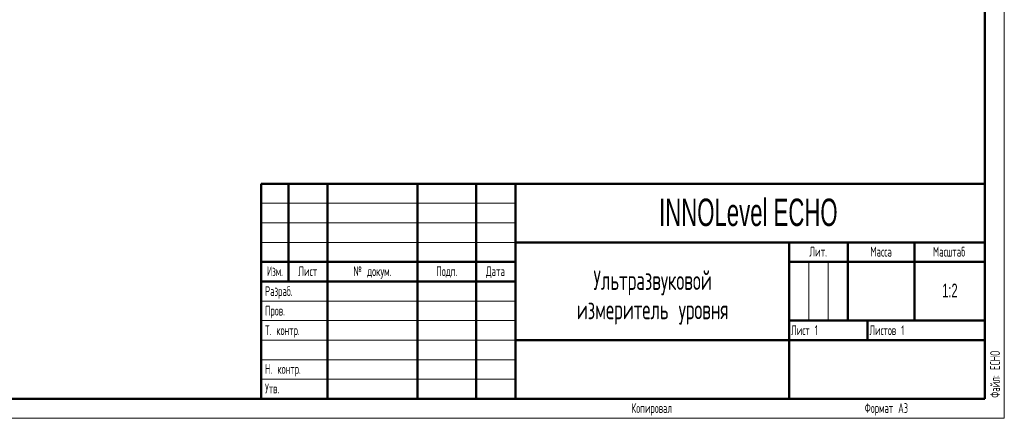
# Model space of a CAD drawing. Header units: millimetres. Extents: x 0 to 420, y 0 to 297.
# Tile 3 of 7: x 168 to 420, y 0 to 102. Entities that reach past the tile are written whole.
import ezdxf

# ---------------------------------------------------------------- set-up
doc = ezdxf.new("R2010")
doc.units = ezdxf.units.MM
doc.styles.add('SLDTEXTSTYLE0', font='TXT', dxfattribs={"width": 0.605, "bigfont": 'bigfont'})
doc.styles.add('SLDTEXTSTYLE1', font='TXT', dxfattribs={"width": 0.605})
doc.styles.add('SLDTEXTSTYLE2', font='TXT', dxfattribs={"width": 0.620146, "bigfont": 'bigfont'})
doc.styles.add('SLDTEXTSTYLE3', font='TXT', dxfattribs={"width": 0.559127, "bigfont": 'bigfont'})

# ---------------------------------------------------------------- blocks, each defined once
blk = doc.blocks.new('SW_NOTE_0')
at = {"color": 0, "linetype": 'Continuous', "lineweight": 0, "char_height": 5, "attachment_point": 2, "style": 'SLDTEXTSTYLE0'}
for s, insert in [('Ультразвуковой', (26.17, 6.43)), ('измеритель уровня', (26.16, -1.07))]:
    blk.add_mtext(s, dxfattribs=dict(at, insert=insert))

msp = doc.modelspace()

# ---------------------------------------------------------------- linework, layer by layer
at = {"color": 7, "linetype": 'Continuous', "lineweight": 18}
for p, q in [((420, 297), (420, 0)), ((230, 55), (295, 55)), ((230, 50), (295, 50)), ((230, 45), (295, 45)), ((370, 40), (370, 25)), ((375, 40), (375, 25)), ((230, 30), (295, 30)), ((230, 25), (295, 25)), ((230, 20), (295, 20)), ((230, 15), (295, 15)), ((230, 10), (295, 10)), ((0, 0), (420, 0))]:
    msp.add_line(p, q, dxfattribs=at)
at = {"color": 7, "linetype": 'Continuous', "lineweight": 50}
for p, q in [((415, 5), (415, 292)), ((230, 60), (415, 60)), ((230, 60), (230, 5)), ((237, 35), (237, 60)), ((247, 60), (247, 5)), ((270, 60), (270, 5)), ((285, 60), (285, 5)), ((295, 60), (295, 5)), ((295, 45), (415, 45)), ((365, 45), (365, 5)), ((380, 45), (380, 25)), ((397, 45), (397, 25)), ((230, 40), (295, 40)), ((365, 40), (415, 40)), ((230, 35), (295, 35)), ((365, 25), (415, 25)), ((385, 25), (385, 20)), ((295, 20), (415, 20)), ((20, 5), (415, 5))]:
    msp.add_line(p, q, dxfattribs=at)

# ---------------------------------------------------------------- block references
at = {"color": 7, "linetype": 'Continuous', "lineweight": 0}
msp.add_blockref('SW_NOTE_0', (303.92, 31.4), dxfattribs=at)

# ---------------------------------------------------------------- texts
for s, insert, char_height, attachment_point, style in [('INNOLevel ECHO', (354.56, 56.19), 7, 2, 'SLDTEXTSTYLE1'), ('Лит.', (372.41, 43.87), 2.5, 2, 'SLDTEXTSTYLE2'), ('Масса', (388.49, 43.87), 2.5, 2, 'SLDTEXTSTYLE2'), ('Масштаб', (405.89, 43.87), 2.5, 2, 'SLDTEXTSTYLE2'), ('Изм.', (233.52, 38.87), 2.5, 2, 'SLDTEXTSTYLE3'), ('Лист', (241.9, 38.87), 2.5, 2, 'SLDTEXTSTYLE2'), ('№ докум.', (258.46, 38.87), 2.5, 2, 'SLDTEXTSTYLE2'), ('Подп.', (277.48, 38.87), 2.5, 2, 'SLDTEXTSTYLE2'), ('Дата', (289.89, 38.87), 2.5, 2, 'SLDTEXTSTYLE2'), ('Разраб.', (231, 33.78), 2.5, 1, 'SLDTEXTSTYLE0'), ('1:2', (406.1, 34.44), 3.5, 2, 'SLDTEXTSTYLE1'), ('Пров.', (231, 28.78), 2.5, 1, 'SLDTEXTSTYLE0'), ('Т. контр.', (231, 23.78), 2.5, 1, 'SLDTEXTSTYLE0'), ('Лист 1', (365.5, 23.78), 2.5, 1, 'SLDTEXTSTYLE0'), ('Листов 1', (385.5, 23.78), 2.5, 1, 'SLDTEXTSTYLE0'), ('Н. контр.', (231, 13.87), 2.5, 1, 'SLDTEXTSTYLE0'), ('Утв.', (231, 8.87), 2.5, 1, 'SLDTEXTSTYLE0'), ('Копировал', (329.87, 3.87), 2.5, 2, 'SLDTEXTSTYLE0'), ('Формат А3', (389.85, 3.87), 2.5, 2, 'SLDTEXTSTYLE0')]:
    msp.add_mtext(s, dxfattribs=dict(at, insert=insert, char_height=char_height, attachment_point=attachment_point, style=style))
at = {"color": 7, "linetype": 'Continuous', "lineweight": 0, "insert": (416.38, 5.25), "char_height": 2.5, "attachment_point": 1, "rotation": 90, "style": 'SLDTEXTSTYLE0'}
msp.add_mtext('Файл: ECHO', dxfattribs=at)

doc.saveas('drawing.dxf')
